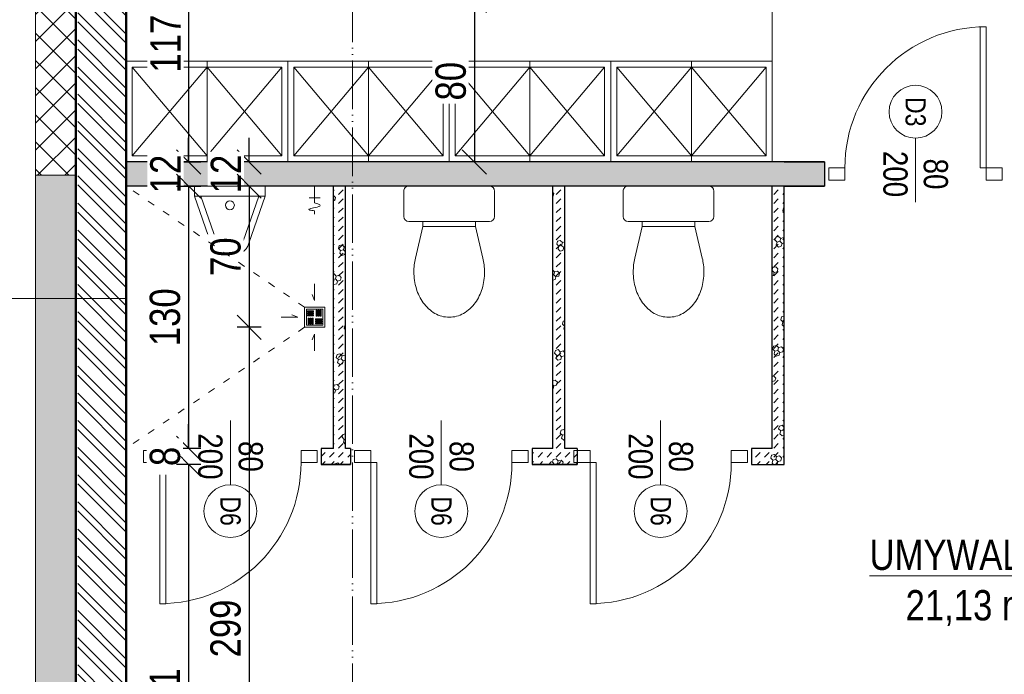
# Model space of a CAD drawing. Header units: millimetres. Extents: x 17147 to 52214, y -18116 to -4632.
# Tile 44 of 186: x 34295 to 34783, y -13412 to -13087. Entities that reach past the tile are written whole.
import ezdxf

# ---------------------------------------------------------------- set-up
doc = ezdxf.new("R2010")
doc.units = ezdxf.units.MM
doc.linetypes.add('ACAD_ISO03W100', pattern=[30, 12, -18])
doc.linetypes.add('ACAD_ISO05W100', pattern=[33, 24, -3, 0, -3, 0, -3])
doc.layers.get('Defpoints').update_dxf_attribs({"color": 6})
for name, color, linetype, lineweight in [('A-ARM', 225, 'Continuous', 0), ('A-DRZ', 154, 'Continuous', 0), ('A-kreskowanie', 253, 'Continuous', 0), ('A-opis', 130, 'Continuous', 9), ('A-wymiar', 177, 'Continuous', 0), ('A_opis_drzwi', 60, 'Continuous', 0), ('A_opis_warstw', 220, 'Continuous', 5), ('A_SCIANA_PROJ_KONSTRUKCJA', 3, 'Continuous', 50), ('A_SCINAN_PROJ_DZIALOWA', 5, 'Continuous', 30)]:
    doc.layers.add(name, color=color, linetype=linetype, lineweight=lineweight)
for name, color, linetype, lineweight, true_color in [('A-izolacja', 7, 'Continuous', 9, 0x4775ff), ('A-MEB', 7, 'Continuous', 0, 0x849491), ('A_CIENKA_WARSTWY', 7, 'Continuous', 15, 0x3a3a92)]:
    doc.layers.add(name, color=color, linetype=linetype, lineweight=lineweight, true_color=true_color)
doc.styles.add('wymiary', font='ARIALN.TTF')
doc.dimstyles.new('anka', dxfattribs={"dimtxt": 15, "dimasz": 12, "dimexe": 6, "dimexo": 0.0625, "dimgap": 4, "dimtad": 1, "dimdec": 0, "dimzin": 0, "dimdsep": 46, "dimtxsty": 'wymiary', "dimblk": 'OBLIQUE', "dimcen": 0.09, "dimclrt": 7, "dimadec": 0, "dimazin": 0, "dimtfac": 1, "dimtdec": 0, "dimtix": 1, "dimtofl": 0, "dimtmove": 0, "dimatfit": 3, "dimldrblk": 'OBLIQUE', "dimfxl": 6, "dimfxlon": 1, "dimtfill": 1, "dimtolj": 1, "dimtzin": 0, "dimarcsym": 0})
pattern_1 = [(15, (-1.139, -4.25), (3.882286, 14.4888864), [1.46647, -13.53353]), (15, (0.657, -2.453), (3.882286, 14.4888864), [1.46647, -13.53353]), (15, (-1.796, -1.796), (3.882286, 14.4888864), [1.46647, -13.53353]), (15, (0, 0), (3.882286, 14.4888864), [1.46647, -13.53353]), (15, (-2.453, 0.657), (3.882286, 14.4888864), [1.46647, -13.53353]), (75, (-2.833, -0.759), (-10.6066007, 10.6066014), [1.46647, -13.53353]), (75, (-2.176, -3.213), (-10.6066007, 10.6066014), [1.46647, -13.53353]), (75, (-0.38, -1.417), (-10.6066007, 10.6066014), [1.46647, -13.53353]), (75, (0.278, -3.87), (-10.6066007, 10.6066014), [1.46647, -13.53353]), (75, (2.074, -2.074), (-10.6066007, 10.6066014), [1.46647, -13.53353]), (315, (-2.176, -3.213), (14.4888866, 3.882285), [1.46647, -13.53353]), (315, (-2.833, -0.759), (14.4888866, 3.882285), [1.46647, -13.53353]), (315, (-0.38, -1.417), (14.4888866, 3.882285), [1.46647, -13.53353]), (315, (1.417, 0.38), (14.4888866, 3.882285), [1.46647, -13.53353]), (315, (-1.037, 1.037), (14.4888866, 3.882285), [1.46647, -13.53353]), (45, (0, 0), (4e-16, 4.49012806), [3.175, -3.175])]

# ---------------------------------------------------------------- blocks, each defined once
blk = doc.blocks.new('DYBY2002-B03x0505')
at = {"layer": 'A-ARM'}
for p, q in [((-16.71, 35.72), (-13.07, 19.98)), ((16.71, 35.72), (13.07, 19.98)), ((-13.07, 19.98), (-13.07, 17.5)), ((13.07, 19.98), (13.07, 17.5)), ((-22.5, 2.5), (-22.5, 15)), ((-20, 17.5), (20, 17.5)), ((22.5, 15), (22.5, 2.5)), ((20, 0), (-20, 0))]:
    blk.add_line(p, q, dxfattribs=at)
for points in [[(17.5, 42.5, 0.072039), (16.29, 50.85, 0.083339), (12.91, 57.78, 0.106661), (7.06, 63.1, 0.132138), (0, 65, 0.132138), (-7.06, 63.1, 0.106661), (-12.91, 57.78, 0.083339), (-16.29, 50.85, 0.072039), (-17.5, 42.5, 0.05824), (-16.71, 35.72, 0.083339)], [(16.71, 35.72, 0.05824), (17.5, 42.5, 0.072039)]]:
    blk.add_lwpolyline(points, format="xyb", dxfattribs=at)
blk.add_lwpolyline([(13.07, 19.98), (-13.07, 19.98)], dxfattribs=at)
for centre, start, end in [((-20, 15), 90, 180), ((20, 15), 0, 90), ((-20, 2.5), 180, 270), ((20, 2.5), 270, 0)]:
    blk.add_arc(centre, 2.5, start, end, dxfattribs=at)
blk = doc.blocks.new('DRZWI-RZ-41')
at = {"layer": 'A-DRZ'}
for points in [[(9, 43), (3, 43), (3, 35), (9, 35)], [(9, -43), (3, -43), (3, -35), (9, -35)]]:
    blk.add_lwpolyline(points, close=True, dxfattribs=at)
for points in [[(9, -35), (9, -32), (79, -32)], [(79, -35), (79, -32)]]:
    blk.add_lwpolyline(points, dxfattribs=at)
at = {"layer": 'A-DRZ', "extrusion": (0, 0, -1)}
blk.add_lwpolyline([(-9, -35), (-79, -35)], dxfattribs=at)
at = {"layer": 'A-DRZ', "color": 1, "extrusion": (0, 0, -1)}
blk.add_arc((-9, -35), 70, 90, 180, dxfattribs=at)
blk = doc.blocks.new('_OBLIQUE')
at = {"color": 0, "linetype": 'ByBlock'}
blk.add_line((-0.5, -0.5), (0.5, 0.5), dxfattribs=at)
blk = doc.blocks.new('*D246')
at = {"layer": 'A-wymiar', "color": 0, "lineweight": -2, "transparency": 16777216}
for p, q in [((34408.44, -13157.9), (34408.44, -13145.9)), ((34414.44, -13157.9), (34402.44, -13157.9)), ((34414.44, -13169.9), (34402.44, -13169.9)), ((34408.44, -13169.9), (34408.44, -13181.9))]:
    blk.add_line(p, q, dxfattribs=at)
at = {"layer": 'Defpoints', "color": 0, "transparency": 16777216}
for p in [(34921.04, -13157.9), (34408.44, -13169.9), (34426, -13169.9)]:
    blk.add_point(p, dxfattribs=at)
at = {"layer": 'A-wymiar', "color": 0, "lineweight": -2, "transparency": 16777216, "xscale": 12, "yscale": 12, "zscale": 12}
for p, rotation in [((34408.44, -13157.9), 270), ((34408.44, -13169.9), 90)]:
    blk.add_blockref('_OBLIQUE', p, dxfattribs=dict(at, rotation=rotation))
at = {"layer": 'A-wymiar', "color": 7, "lineweight": 9, "transparency": 16777216, "insert": (34396.91, -13163.9), "char_height": 15, "attachment_point": 5, "rotation": 90, "style": 'wymiary', "bg_fill": 3, "box_fill_scale": 1.1, "bg_fill_color": 256, "bg_fill_true_color": 13158600, "bg_fill_transparency": 0}
blk.add_mtext('\\A1;12', dxfattribs=at)
blk = doc.blocks.new('*D113')
at = {"layer": 'A-wymiar', "color": 0, "lineweight": -2, "transparency": 16777216}
for p, q in [((34414.44, -13169.9), (34402.44, -13169.9)), ((34408.44, -13169.9), (34408.44, -13239.9)), ((34414.44, -13239.9), (34402.44, -13239.9))]:
    blk.add_line(p, q, dxfattribs=at)
at = {"layer": 'Defpoints', "color": 0, "transparency": 16777216}
for p in [(34426, -13169.9), (34408.44, -13239.9), (34426, -13239.9)]:
    blk.add_point(p, dxfattribs=at)
at = {"layer": 'A-wymiar', "color": 0, "lineweight": -2, "transparency": 16777216, "xscale": 12, "yscale": 12, "zscale": 12}
for p, rotation in [((34408.44, -13169.9), 90), ((34408.44, -13239.9), 270)]:
    blk.add_blockref('_OBLIQUE', p, dxfattribs=dict(at, rotation=rotation))
at = {"layer": 'A-wymiar', "color": 7, "lineweight": 9, "transparency": 16777216, "insert": (34396.78, -13204.9), "char_height": 15, "attachment_point": 5, "rotation": 90, "style": 'wymiary', "bg_fill": 3, "box_fill_scale": 1.1, "bg_fill_color": 256, "bg_fill_true_color": 13158600, "bg_fill_transparency": 0}
blk.add_mtext('\\A1;70', dxfattribs=at)
blk = doc.blocks.new('*D247')
at = {"layer": 'A-wymiar', "color": 0, "lineweight": -2, "transparency": 16777216}
for p, q in [((34414.44, -13239.9), (34402.44, -13239.9)), ((34408.44, -13239.9), (34408.44, -13538.48)), ((34414.44, -13538.48), (34402.44, -13538.48))]:
    blk.add_line(p, q, dxfattribs=at)
at = {"layer": 'Defpoints', "color": 0, "transparency": 16777216}
for p in [(34426, -13239.9), (34408.44, -13538.48), (34921.04, -13538.48)]:
    blk.add_point(p, dxfattribs=at)
at = {"layer": 'A-wymiar', "color": 0, "lineweight": -2, "transparency": 16777216, "xscale": 12, "yscale": 12, "zscale": 12}
for p, rotation in [((34408.44, -13239.9), 90), ((34408.44, -13538.48), 270)]:
    blk.add_blockref('_OBLIQUE', p, dxfattribs=dict(at, rotation=rotation))
at = {"layer": 'A-wymiar', "color": 7, "lineweight": 9, "transparency": 16777216, "insert": (34396.78, -13389.19), "char_height": 15, "attachment_point": 5, "rotation": 90, "style": 'wymiary', "bg_fill": 3, "box_fill_scale": 1.1, "bg_fill_color": 256, "bg_fill_true_color": 13158600, "bg_fill_transparency": 0}
blk.add_mtext('\\A1;299', dxfattribs=at)
blk = doc.blocks.new('*D257')
at = {"layer": 'A-wymiar', "color": 0, "lineweight": -2, "transparency": 16777216}
for p, q in [((34372.44, -13040.69), (34384.44, -13040.69)), ((34378.44, -13040.69), (34378.44, -13157.9)), ((34372.44, -13157.9), (34384.44, -13157.9))]:
    blk.add_line(p, q, dxfattribs=at)
at = {"layer": 'Defpoints', "color": 0, "transparency": 16777216}
for p in [(34347.54, -13040.69), (34347.54, -13157.9), (34378.44, -13157.9)]:
    blk.add_point(p, dxfattribs=at)
at = {"layer": 'A-wymiar', "color": 0, "lineweight": -2, "transparency": 16777216, "xscale": 12, "yscale": 12, "zscale": 12}
for p, rotation in [((34378.44, -13040.69), 90), ((34378.44, -13157.9), 270)]:
    blk.add_blockref('_OBLIQUE', p, dxfattribs=dict(at, rotation=rotation))
at = {"layer": 'A-wymiar', "color": 7, "lineweight": 9, "transparency": 16777216, "insert": (34366.91, -13099.29), "char_height": 15, "attachment_point": 5, "rotation": 90, "style": 'wymiary', "bg_fill": 3, "box_fill_scale": 1.1, "bg_fill_color": 256, "bg_fill_true_color": 13158600, "bg_fill_transparency": 0}
blk.add_mtext('\\A1;117', dxfattribs=at)
blk = doc.blocks.new('*D258')
at = {"layer": 'A-wymiar', "color": 0, "lineweight": -2, "transparency": 16777216}
for p, q in [((34378.44, -13157.9), (34378.44, -13145.9)), ((34372.44, -13157.9), (34384.44, -13157.9)), ((34372.44, -13169.9), (34384.44, -13169.9)), ((34378.44, -13169.9), (34378.44, -13181.9))]:
    blk.add_line(p, q, dxfattribs=at)
at = {"layer": 'Defpoints', "color": 0, "transparency": 16777216}
for p in [(34347.54, -13157.9), (34347.54, -13169.9), (34378.44, -13169.9)]:
    blk.add_point(p, dxfattribs=at)
at = {"layer": 'A-wymiar', "color": 0, "lineweight": -2, "transparency": 16777216, "xscale": 12, "yscale": 12, "zscale": 12}
for p, rotation in [((34378.44, -13157.9), 270), ((34378.44, -13169.9), 90)]:
    blk.add_blockref('_OBLIQUE', p, dxfattribs=dict(at, rotation=rotation))
at = {"layer": 'A-wymiar', "color": 7, "lineweight": 9, "transparency": 16777216, "insert": (34366.91, -13163.9), "char_height": 15, "attachment_point": 5, "rotation": 90, "style": 'wymiary', "bg_fill": 3, "box_fill_scale": 1.1, "bg_fill_color": 256, "bg_fill_true_color": 13158600, "bg_fill_transparency": 0}
blk.add_mtext('\\A1;12', dxfattribs=at)
blk = doc.blocks.new('*D259')
at = {"layer": 'A-wymiar', "color": 0, "lineweight": -2, "transparency": 16777216}
for p, q in [((34372.44, -13169.9), (34384.44, -13169.9)), ((34378.44, -13169.9), (34378.44, -13299.9)), ((34384.44, -13299.9), (34372.44, -13299.9))]:
    blk.add_line(p, q, dxfattribs=at)
at = {"layer": 'Defpoints', "color": 0, "transparency": 16777216}
for p in [(34347.54, -13169.9), (34378.44, -13299.9), (34444.13, -13299.9)]:
    blk.add_point(p, dxfattribs=at)
at = {"layer": 'A-wymiar', "color": 0, "lineweight": -2, "transparency": 16777216, "xscale": 12, "yscale": 12, "zscale": 12}
for p, rotation in [((34378.44, -13169.9), 90), ((34378.44, -13299.9), 270)]:
    blk.add_blockref('_OBLIQUE', p, dxfattribs=dict(at, rotation=rotation))
at = {"layer": 'A-wymiar', "color": 7, "lineweight": 9, "transparency": 16777216, "insert": (34366.78, -13234.9), "char_height": 15, "attachment_point": 5, "rotation": 90, "style": 'wymiary', "bg_fill": 3, "box_fill_scale": 1.1, "bg_fill_color": 256, "bg_fill_true_color": 13158600, "bg_fill_transparency": 0}
blk.add_mtext('\\A1;130', dxfattribs=at)
blk = doc.blocks.new('*D260')
at = {"layer": 'A-wymiar', "color": 0, "lineweight": -2, "transparency": 16777216}
for p, q in [((34378.44, -13299.9), (34378.44, -13287.9)), ((34384.44, -13299.9), (34372.44, -13299.9)), ((34384.44, -13307.9), (34372.44, -13307.9)), ((34378.44, -13307.9), (34378.44, -13319.9))]:
    blk.add_line(p, q, dxfattribs=at)
at = {"layer": 'Defpoints', "color": 0, "transparency": 16777216}
for p in [(34444.13, -13299.9), (34378.44, -13307.9), (34444.13, -13307.9)]:
    blk.add_point(p, dxfattribs=at)
at = {"layer": 'A-wymiar', "color": 0, "lineweight": -2, "transparency": 16777216, "xscale": 12, "yscale": 12, "zscale": 12}
for p, rotation in [((34378.44, -13299.9), 270), ((34378.44, -13307.9), 90)]:
    blk.add_blockref('_OBLIQUE', p, dxfattribs=dict(at, rotation=rotation))
at = {"layer": 'A-wymiar', "color": 7, "lineweight": 9, "transparency": 16777216, "insert": (34366.78, -13303.9), "char_height": 15, "attachment_point": 5, "rotation": 90, "style": 'wymiary', "bg_fill": 3, "box_fill_scale": 1.1, "bg_fill_color": 256, "bg_fill_true_color": 13158600, "bg_fill_transparency": 0}
blk.add_mtext('\\A1;8', dxfattribs=at)
blk = doc.blocks.new('*D261')
at = {"layer": 'A-wymiar', "color": 0, "lineweight": -2, "transparency": 16777216}
for p, q in [((34384.44, -13307.9), (34372.44, -13307.9)), ((34378.44, -13307.9), (34378.44, -13538.48)), ((34372.44, -13538.48), (34384.44, -13538.48))]:
    blk.add_line(p, q, dxfattribs=at)
at = {"layer": 'Defpoints', "color": 0, "transparency": 16777216}
for p in [(34444.13, -13307.9), (34347.54, -13538.48), (34378.44, -13538.48)]:
    blk.add_point(p, dxfattribs=at)
at = {"layer": 'A-wymiar', "color": 0, "lineweight": -2, "transparency": 16777216, "xscale": 12, "yscale": 12, "zscale": 12}
for p, rotation in [((34378.44, -13307.9), 90), ((34378.44, -13538.48), 270)]:
    blk.add_blockref('_OBLIQUE', p, dxfattribs=dict(at, rotation=rotation))
at = {"layer": 'A-wymiar', "color": 7, "lineweight": 9, "transparency": 16777216, "insert": (34366.78, -13423.19), "char_height": 15, "attachment_point": 5, "rotation": 90, "style": 'wymiary', "bg_fill": 3, "box_fill_scale": 1.1, "bg_fill_color": 256, "bg_fill_true_color": 13158600, "bg_fill_transparency": 0}
blk.add_mtext('\\A1;231', dxfattribs=at)
blk = doc.blocks.new('*D114')
at = {"layer": 'A-wymiar', "color": 0, "lineweight": -2, "transparency": 16777216}
for p, q in [((34347.54, -13473.95), (34347.54, -13461.95)), ((34673.54, -13461.95), (34673.54, -13473.95)), ((34347.54, -13467.95), (34673.54, -13467.95))]:
    blk.add_line(p, q, dxfattribs=at)
at = {"layer": 'Defpoints', "color": 0, "transparency": 16777216}
for p in [(34673.54, -13307.9), (34673.54, -13467.95), (34347.54, -13538.48)]:
    blk.add_point(p, dxfattribs=at)
at = {"layer": 'A-wymiar', "color": 0, "lineweight": -2, "transparency": 16777216, "xscale": 12, "yscale": 12, "zscale": 12, "rotation": 180}
blk.add_blockref('_OBLIQUE', (34347.54, -13467.95), dxfattribs=at)
at = {"layer": 'A-wymiar', "color": 0, "lineweight": -2, "transparency": 16777216, "xscale": 12, "yscale": 12, "zscale": 12}
blk.add_blockref('_OBLIQUE', (34673.54, -13467.95), dxfattribs=at)
at = {"layer": 'A-wymiar', "color": 7, "lineweight": 9, "transparency": 16777216, "insert": (34510.54, -13456.29), "char_height": 15, "attachment_point": 5, "style": 'wymiary', "bg_fill": 3, "box_fill_scale": 1.1, "bg_fill_color": 256, "bg_fill_true_color": 13158600, "bg_fill_transparency": 0}
blk.add_mtext('\\A1;326', dxfattribs=at)
blk = doc.blocks.new('*D115')
at = {"layer": 'A-wymiar', "color": 0, "lineweight": -2, "transparency": 16777216}
for p, q in [((34673.54, -13461.95), (34673.54, -13473.95)), ((34789.54, -13461.95), (34789.54, -13473.95)), ((34673.54, -13467.95), (34789.54, -13467.95))]:
    blk.add_line(p, q, dxfattribs=at)
at = {"layer": 'Defpoints', "color": 0, "transparency": 16777216}
for p in [(34789.54, -13239.9), (34673.54, -13307.9), (34789.54, -13467.95)]:
    blk.add_point(p, dxfattribs=at)
at = {"layer": 'A-wymiar', "color": 0, "lineweight": -2, "transparency": 16777216, "xscale": 12, "yscale": 12, "zscale": 12, "rotation": 180}
blk.add_blockref('_OBLIQUE', (34673.54, -13467.95), dxfattribs=at)
at = {"layer": 'A-wymiar', "color": 0, "lineweight": -2, "transparency": 16777216, "xscale": 12, "yscale": 12, "zscale": 12}
blk.add_blockref('_OBLIQUE', (34789.54, -13467.95), dxfattribs=at)
at = {"layer": 'A-wymiar', "color": 7, "lineweight": 9, "transparency": 16777216, "insert": (34731.54, -13456.29), "char_height": 15, "attachment_point": 5, "style": 'wymiary', "bg_fill": 3, "box_fill_scale": 1.1, "bg_fill_color": 256, "bg_fill_true_color": 13158600, "bg_fill_transparency": 0}
blk.add_mtext('\\A1;116', dxfattribs=at)
blk = doc.blocks.new('*D280')
at = {"layer": 'A-wymiar', "color": 0, "lineweight": -2, "transparency": 16777216}
for p, q in [((34526, -13077.9), (34514, -13077.9)), ((34520, -13077.9), (34520, -13157.9)), ((34526, -13157.9), (34514, -13157.9))]:
    blk.add_line(p, q, dxfattribs=at)
at = {"layer": 'Defpoints', "color": 0, "transparency": 16777216}
for p in [(34575.02, -13077.9), (34520, -13157.9), (34575.02, -13157.9)]:
    blk.add_point(p, dxfattribs=at)
at = {"layer": 'A-wymiar', "color": 0, "lineweight": -2, "transparency": 16777216, "xscale": 12, "yscale": 12, "zscale": 12}
for p, rotation in [((34520, -13077.9), 90), ((34520, -13157.9), 270)]:
    blk.add_blockref('_OBLIQUE', p, dxfattribs=dict(at, rotation=rotation))
at = {"layer": 'A-wymiar', "color": 7, "lineweight": 9, "transparency": 16777216, "insert": (34508.34, -13117.9), "char_height": 15, "attachment_point": 5, "rotation": 90, "style": 'wymiary', "bg_fill": 3, "box_fill_scale": 1.1, "bg_fill_color": 256, "bg_fill_true_color": 13158600, "bg_fill_transparency": 0}
blk.add_mtext('\\A1;80', dxfattribs=at)
blk = doc.blocks.new('*D430')
at = {"layer": 'A-wymiar', "color": 0, "lineweight": -2, "transparency": 16777216}
for p, q in [((34092.3, -13035.69), (34080.3, -13035.69)), ((34086.3, -13035.69), (34086.3, -13562.48)), ((34092.3, -13562.48), (34080.3, -13562.48))]:
    blk.add_line(p, q, dxfattribs=at)
at = {"layer": 'Defpoints', "color": 0, "transparency": 16777216}
for p in [(34303.54, -13035.69), (34086.3, -13562.48), (34322.54, -13562.48)]:
    blk.add_point(p, dxfattribs=at)
at = {"layer": 'A-wymiar', "color": 0, "lineweight": -2, "transparency": 16777216, "xscale": 12, "yscale": 12, "zscale": 12}
for p, rotation in [((34086.3, -13035.69), 90), ((34086.3, -13562.48), 270)]:
    blk.add_blockref('_OBLIQUE', p, dxfattribs=dict(at, rotation=rotation))
at = {"layer": 'A-wymiar', "color": 7, "transparency": 16777216, "insert": (34074.64, -13299.09), "char_height": 15, "attachment_point": 5, "rotation": 90, "style": 'wymiary', "bg_fill": 3, "box_fill_scale": 1.1, "bg_fill_color": 256, "bg_fill_true_color": 13158600, "bg_fill_transparency": 0}
blk.add_mtext('\\A1;527', dxfattribs=at)
blk = doc.blocks.new('*D165')
at = {"layer": 'A-wymiar', "color": 0, "lineweight": -2, "transparency": 16777216}
for p, q in [((34062.3, -11841.92), (34050.3, -11841.92)), ((34056.3, -13562.48), (34056.3, -11841.92)), ((34062.3, -13562.48), (34050.3, -13562.48))]:
    blk.add_line(p, q, dxfattribs=at)
at = {"layer": 'Defpoints', "color": 0, "transparency": 16777216}
for p in [(34056.3, -11841.92), (34302.54, -11841.92), (34322.54, -13562.48)]:
    blk.add_point(p, dxfattribs=at)
at = {"layer": 'A-wymiar', "color": 0, "lineweight": -2, "transparency": 16777216, "xscale": 12, "yscale": 12, "zscale": 12}
for p, rotation in [((34056.3, -11841.92), 90), ((34056.3, -13562.48), 270)]:
    blk.add_blockref('_OBLIQUE', p, dxfattribs=dict(at, rotation=rotation))
at = {"layer": 'A-wymiar', "color": 7, "transparency": 16777216, "insert": (34044.77, -12702.2), "char_height": 15, "attachment_point": 5, "rotation": 90, "style": 'wymiary', "bg_fill": 3, "box_fill_scale": 1.1, "bg_fill_color": 256, "bg_fill_true_color": 13158600, "bg_fill_transparency": 0}
blk.add_mtext('\\A1;1721', dxfattribs=at)
blk = doc.blocks.new('*D473')
at = {"layer": 'A-wymiar', "color": 0, "lineweight": -2, "transparency": 16777216}
for p, q in [((34212.77, -13162.48), (34200.77, -13162.48)), ((34206.77, -13162.48), (34206.77, -13562.48)), ((34212.77, -13562.48), (34200.77, -13562.48))]:
    blk.add_line(p, q, dxfattribs=at)
at = {"layer": 'Defpoints', "color": 0, "transparency": 16777216}
for p in [(34309.54, -13162.48), (34206.77, -13562.48), (34309.54, -13562.48)]:
    blk.add_point(p, dxfattribs=at)
at = {"layer": 'A-wymiar', "color": 0, "lineweight": -2, "transparency": 16777216, "xscale": 12, "yscale": 12, "zscale": 12}
for p, rotation in [((34206.77, -13162.48), 90), ((34206.77, -13562.48), 270)]:
    blk.add_blockref('_OBLIQUE', p, dxfattribs=dict(at, rotation=rotation))
at = {"layer": 'A-wymiar', "color": 7, "transparency": 16777216, "insert": (34180.41, -13362.48), "char_height": 15, "attachment_point": 5, "rotation": 90, "style": 'wymiary', "bg_fill": 3, "box_fill_scale": 1.1, "bg_fill_color": 256, "bg_fill_true_color": 13158600, "bg_fill_transparency": 0}
blk.add_mtext('\\A1;wełna mineralna na dł. min 400cm\\P (pas przeciwpożarowy)', dxfattribs=at)

msp = doc.modelspace()

# ---------------------------------------------------------------- hatches: boundary and pattern name
at = {"layer": 'A-izolacja'}
h = msp.add_hatch(dxfattribs=at)
h.set_pattern_fill('ANSI37', color=256, scale=3, angle=-90)
h.set_pattern_definition([(315, (5882.074, 4159.378), (6.735192, 6.735192), []), (45, (5882.074, 4159.378), (-6.735192, 6.735192), [])])
h.paths.add_polyline_path([(34322.54, -13030.69), (34322.54, -13035.69), (34302.54, -13035.69), (34302.54, -13164.48), (34322.54, -13164.48)])
at = {"layer": 'A-kreskowanie', "true_color": 0xe06f1f}
h = msp.add_hatch(dxfattribs=at)
h.set_pattern_fill('HONEY', color=32, angle=-90)
h.set_pattern_definition([(270, (28594.7187, 24302.287), (2.74963064, -4.7625), [3.175, -6.35]), (30, (28594.7187, 24302.287), (2.74963066, 4.76249999), [3.175, -6.35]), (330, (28594.7187, 24302.287), (5.4992613, -1e-08), [-6.35, 3.175])])
h.paths.add_polyline_path([(34322.54, -13564.48), (34322.54, -13164.48), (34302.54, -13164.48), (34302.54, -13564.48)])
at = {"layer": 'A_SCINAN_PROJ_DZIALOWA', "lineweight": 9, "true_color": 0x27773c, "transparency": 33554610}
h = msp.add_hatch(dxfattribs=at)
h.set_pattern_fill('GAZOBETON S100 ISO 1J', color=97, pattern_type=2)
h.set_pattern_definition(pattern_1)
h.paths.add_polyline_path([(34693.54, -13169.9), (34693.54, -13157.9), (34347.54, -13157.9), (34347.54, -13169.9)])
h = msp.add_hatch(dxfattribs=at)
h.set_pattern_fill('GAZOBETON S100 ISO 1J', color=97, pattern_type=2)
h.set_pattern_definition(pattern_1)
h.paths.add_polyline_path([(34456.21, -13169.9), (34450.21, -13169.9), (34450.21, -13299.9), (34444.13, -13299.9), (34444.13, -13307.9), (34458.63, -13307.9), (34458.63, -13299.9), (34456.21, -13299.9)])
h = msp.add_hatch(dxfattribs=at)
h.set_pattern_fill('GAZOBETON S100 ISO 1J', color=97, pattern_type=2)
h.set_pattern_definition(pattern_1)
h.paths.add_polyline_path([(34564.88, -13169.9), (34558.88, -13169.9), (34558.88, -13299.9), (34548.63, -13299.9), (34548.63, -13307.9), (34570.96, -13307.9), (34570.96, -13299.9), (34564.88, -13299.9)])
h = msp.add_hatch(dxfattribs=at)
h.set_pattern_fill('GAZOBETON S100 ISO 1J', color=97, pattern_type=2)
h.set_pattern_definition(pattern_1)
h.paths.add_polyline_path([(34673.54, -13169.9), (34667.54, -13169.9), (34667.54, -13299.9), (34657.29, -13299.9), (34657.29, -13307.9), (34673.54, -13307.9)])

# ---------------------------------------------------------------- linework, layer by layer
at = {"layer": 'A-ARM'}
for p, q in [((34416.38, -13174.9), (34381.38, -13174.9)), ((34381.38, -13174.9), (34389.42, -13198.2)), ((34384.55, -13174.9), (34392.26, -13197.22)), ((34413.2, -13174.9), (34405.49, -13197.22)), ((34416.38, -13174.9), (34408.33, -13198.2))]:
    msp.add_line(p, q, dxfattribs=at)
msp.add_lwpolyline([(34381.38, -13174.9), (34381.38, -13169.9)], dxfattribs=at)
msp.add_circle((34398.88, -13179.39), 2.2, dxfattribs=at)
for radius in [10, 7]:
    msp.add_arc((34398.88, -13194.93), radius, 199.0562, 340.9438, dxfattribs=at)
at = {"layer": 'A-izolacja'}
msp.add_lwpolyline([(35447.54, -13373.48), (35447.54, -13564.48), (34302.54, -13564.48), (34302.54, -13035.69)], dxfattribs=at)
at = {"layer": 'A-MEB'}
for points in [[(34667.54, -13107.9), (34667.54, -13077.9), (34347.54, -13077.9)], [(34387.54, -13154.9), (34350.54, -13110.9)], [(34387.54, -13110.9), (34350.54, -13154.9)], [(34427.54, -13107.9), (34387.54, -13107.9), (34387.54, -13157.9), (34427.54, -13157.9), (34427.54, -13107.9)], [(34424.54, -13154.9), (34387.54, -13110.9)], [(34424.54, -13110.9), (34387.54, -13154.9)], [(34427.54, -13107.9), (34467.54, -13107.9), (34467.54, -13157.9), (34427.54, -13157.9), (34427.54, -13107.9)], [(34430.54, -13154.9), (34467.54, -13110.9)], [(34430.54, -13110.9), (34467.54, -13154.9)], [(34507.54, -13107.9), (34467.54, -13107.9), (34467.54, -13157.9), (34507.54, -13157.9), (34507.54, -13107.9)], [(34504.54, -13154.9), (34467.54, -13110.9)], [(34504.54, -13110.9), (34467.54, -13154.9)], [(34507.54, -13107.9), (34547.54, -13107.9), (34547.54, -13157.9), (34507.54, -13157.9), (34507.54, -13107.9)], [(34510.54, -13154.9), (34547.54, -13110.9)], [(34510.54, -13110.9), (34547.54, -13154.9)], [(34587.54, -13107.9), (34547.54, -13107.9), (34547.54, -13157.9), (34587.54, -13157.9), (34587.54, -13107.9)], [(34584.54, -13154.9), (34547.54, -13110.9)], [(34584.54, -13110.9), (34547.54, -13154.9)], [(34587.54, -13107.9), (34627.54, -13107.9), (34627.54, -13157.9), (34587.54, -13157.9), (34587.54, -13107.9)], [(34590.54, -13154.9), (34627.54, -13110.9)], [(34590.54, -13110.9), (34627.54, -13154.9)], [(34667.54, -13107.9), (34627.54, -13107.9), (34627.54, -13157.9), (34667.54, -13157.9), (34667.54, -13107.9)], [(34664.54, -13154.9), (34627.54, -13110.9)], [(34664.54, -13110.9), (34627.54, -13154.9)]]:
    msp.add_lwpolyline(points, dxfattribs=at)
at = {"layer": 'A-MEB', "color": 4}
for points in [[(34427.54, -13107.9), (34427.54, -13157.9), (34347.54, -13157.9), (34347.54, -13107.9)], [(34507.54, -13107.9), (34507.54, -13157.9), (34427.54, -13157.9), (34427.54, -13107.9)], [(34587.54, -13107.9), (34587.54, -13157.9), (34507.54, -13157.9), (34507.54, -13107.9)], [(34667.54, -13107.9), (34667.54, -13157.9), (34587.54, -13157.9), (34587.54, -13107.9)]]:
    msp.add_lwpolyline(points, close=True, dxfattribs=at)
at = {"layer": 'A-MEB'}
for points in [[(34424.54, -13110.9), (34424.54, -13154.9), (34350.54, -13154.9), (34350.54, -13110.9)], [(34504.54, -13110.9), (34504.54, -13154.9), (34430.54, -13154.9), (34430.54, -13110.9)], [(34584.54, -13110.9), (34584.54, -13154.9), (34510.54, -13154.9), (34510.54, -13110.9)], [(34664.54, -13110.9), (34664.54, -13154.9), (34590.54, -13154.9), (34590.54, -13110.9)]]:
    msp.add_lwpolyline(points, close=True, dxfattribs=at)
at = {"layer": 'A_CIENKA_WARSTWY'}
msp.add_lwpolyline([(34302.54, -13164.48), (34322.54, -13164.48)], dxfattribs=at)
at = {"layer": 'A_opis_drzwi'}
for p, q in [((34738.54, -13146.11), (34738.54, -13177.9)), ((34399.13, -13286.11), (34399.13, -13317.9)), ((34503.63, -13286.11), (34503.63, -13317.9)), ((34612.29, -13286.11), (34612.29, -13317.9))]:
    msp.add_line(p, q, dxfattribs=at)
for centre in [(34738.54, -13133.02), (34399.13, -13330.99), (34503.63, -13330.99), (34612.29, -13330.99)]:
    msp.add_circle(centre, 13.09, dxfattribs=at)
at = {"layer": 'A_SCIANA_PROJ_KONSTRUKCJA'}
for points in [[(35427.54, -13378.48), (35427.54, -13562.48), (34322.54, -13562.48), (34322.54, -13040.69)], [(34921.04, -13538.48), (34347.54, -13538.48), (34347.54, -13040.69)]]:
    msp.add_lwpolyline(points, dxfattribs=at)
at = {"layer": 'A_SCINAN_PROJ_DZIALOWA'}
for points in [[(34693.54, -13157.9), (34347.54, -13157.9)], [(34673.54, -13157.9), (34693.54, -13157.9)], [(34693.54, -13157.9), (34693.54, -13169.9)], [(34693.54, -13169.9), (34347.54, -13169.9)], [(34450.21, -13299.9), (34450.21, -13169.9)], [(34456.21, -13299.9), (34456.21, -13169.9)], [(34558.88, -13299.9), (34558.88, -13169.9)], [(34564.88, -13299.9), (34564.88, -13169.9)], [(34657.29, -13307.9), (34673.54, -13307.9), (34673.54, -13169.9)], [(34667.54, -13299.9), (34667.54, -13169.9)], [(34673.54, -13169.9), (34693.54, -13169.9)], [(34450.21, -13299.9), (34444.13, -13299.9)], [(34444.13, -13299.9), (34444.13, -13307.9)], [(34458.63, -13299.9), (34456.21, -13299.9)], [(34458.63, -13299.9), (34458.63, -13307.9)], [(34558.88, -13299.9), (34548.63, -13299.9)], [(34548.63, -13299.9), (34548.63, -13307.9)], [(34570.96, -13299.9), (34564.88, -13299.9)], [(34570.96, -13299.9), (34570.96, -13307.9)], [(34667.54, -13299.9), (34657.29, -13299.9)], [(34657.29, -13299.9), (34657.29, -13307.9)], [(34444.13, -13307.9), (34458.63, -13307.9)], [(34458.63, -13307.9), (34444.13, -13307.9)], [(34548.63, -13307.9), (34570.96, -13307.9)], [(34570.96, -13307.9), (34548.63, -13307.9)], [(34657.29, -13307.9), (34673.54, -13307.9)]]:
    msp.add_lwpolyline(points, dxfattribs=at)

# ---------------------------------------------------------------- block references
at = {"layer": 'A-ARM', "rotation": 179.9990010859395}
for p in [(34507.54, -13169.9), (34616.21, -13169.9)]:
    msp.add_blockref('DYBY2002-B03x0505', p, dxfattribs=at)
at = {"layer": 'A-DRZ'}
for p, rotation in [((34738.54, -13169.9), 90.00000000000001), ((34738.54, -13169.9), 90.00000000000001), ((34399.13, -13297.9), 270), ((34399.13, -13297.9), 270), ((34503.63, -13297.9), 270), ((34503.63, -13297.9), 270), ((34612.29, -13297.9), 270), ((34612.29, -13297.9), 270)]:
    msp.add_blockref('DRZWI-RZ-41', p, dxfattribs=dict(at, rotation=rotation))

# ---------------------------------------------------------------- texts
at = {"layer": 'A_opis_drzwi', "width": 42.7859, "attachment_point": 5, "rotation": 270, "style": 'wymiary'}
for s, insert, char_height in [('D3', (34738.54, -13133.02), 10), ('80\\P200', (34738.54, -13163.9), 12), ('80\\P200', (34399.13, -13303.9), 12), ('80\\P200', (34503.63, -13303.9), 12), ('80\\P200', (34612.29, -13303.9), 12), ('D6', (34399.13, -13330.99), 10), ('D6', (34503.63, -13330.99), 10), ('D6', (34612.29, -13330.99), 10)]:
    msp.add_mtext(s, dxfattribs=dict(at, insert=insert, char_height=char_height))

# ---------------------------------------------------------------- next in the draw order: dimensions: what is measured, and where the dimension line sits
at = {"layer": 'A-wymiar', "lineweight": 9}
for base, p1, p2, picture, middle in [((34378.44, -13157.9), (34347.54, -13040.69), (34347.54, -13157.9), '*D257', (34366.91, -13099.29)), ((34408.44, -13169.9), (34921.04, -13157.9), (34426, -13169.9), '*D246', (34396.91, -13163.9))]:
    dim = msp.add_linear_dim(base=base, p1=p1, p2=p2, angle=90, dimstyle='anka', override={"dimtmove": 1}, dxfattribs=at)
    dim.commit()
    dim.dimension.update_dxf_attribs({"geometry": picture, "text_midpoint": middle})

# ---------------------------------------------------------------- next in the draw order: dimensions: what is measured, and where the dimension line sits
for base, p1, p2, picture, middle in [((34520, -13157.9), (34575.02, -13077.9), (34575.02, -13157.9), '*D280', (34508.34, -13117.9)), ((34378.44, -13169.9), (34347.54, -13157.9), (34347.54, -13169.9), '*D258', (34366.91, -13163.9)), ((34408.44, -13239.9), (34426, -13169.9), (34426, -13239.9), '*D113', (34396.78, -13204.9))]:
    dim = msp.add_linear_dim(base=base, p1=p1, p2=p2, angle=90, dimstyle='anka', override={"dimtmove": 1}, dxfattribs=at)
    dim.commit()
    dim.dimension.update_dxf_attribs({"geometry": picture, "text_midpoint": middle})

# ---------------------------------------------------------------- next in the draw order: dimensions: what is measured, and where the dimension line sits
dim = msp.add_linear_dim(base=(34408.44, -13538.48), p1=(34426, -13239.9), p2=(34921.04, -13538.48), angle=90, dimstyle='anka', override={"dimtmove": 1}, dxfattribs=at)
dim.commit()
dim.dimension.update_dxf_attribs({"geometry": '*D247', "text_midpoint": (34396.78, -13389.19)})

# ---------------------------------------------------------------- next in the draw order: dimensions: what is measured, and where the dimension line sits
dim = msp.add_linear_dim(base=(34378.44, -13299.9), p1=(34347.54, -13169.9), p2=(34444.13, -13299.9), angle=90, dimstyle='anka', override={"dimtmove": 1}, dxfattribs=at)
dim.commit()
dim.dimension.update_dxf_attribs({"geometry": '*D259', "text_midpoint": (34366.78, -13234.9)})

# ---------------------------------------------------------------- next in the draw order: linework, layer by layer
at = {"layer": 'A-ARM', "linetype": 'ACAD_ISO03W100', "ltscale": 0.3}
msp.add_lwpolyline([(34435.86, -13229.9), (34347.54, -13169.9)], dxfattribs=at)
at = {"layer": 'A-ARM'}
for points in [[(34381.38, -13174.9), (34416.38, -13174.9), (34416.38, -13169.9), (34381.38, -13169.9)], [(34436.86, -13230.9), (34436.86, -13238.9), (34444.86, -13238.9), (34444.86, -13230.9)], [(34437.36, -13232.15), (34437.36, -13232.15), (34437.36, -13231.65), (34437.36, -13231.65)], [(34437.36, -13231.65), (34440.36, -13231.65), (34440.36, -13232.15), (34437.36, -13232.15)], [(34437.36, -13232.65), (34440.36, -13232.65), (34440.36, -13233.15), (34437.36, -13233.15)], [(34437.36, -13233.65), (34440.36, -13233.65), (34440.36, -13234.15), (34437.36, -13234.15)], [(34442.11, -13231.4), (34442.11, -13234.4), (34441.61, -13234.4), (34441.61, -13231.4)], [(34443.11, -13231.4), (34443.11, -13234.4), (34442.61, -13234.4), (34442.61, -13231.4)], [(34443.61, -13231.4), (34443.61, -13231.4), (34444.11, -13231.4), (34444.11, -13231.4)], [(34444.11, -13231.4), (34444.11, -13234.4), (34443.61, -13234.4), (34443.61, -13231.4)], [(34438.11, -13235.4), (34438.11, -13238.4), (34437.61, -13238.4), (34437.61, -13235.4)], [(34439.11, -13235.4), (34439.11, -13238.4), (34438.61, -13238.4), (34438.61, -13235.4)], [(34439.61, -13235.4), (34439.61, -13235.4), (34440.11, -13235.4), (34440.11, -13235.4)], [(34440.11, -13235.4), (34440.11, -13238.4), (34439.61, -13238.4), (34439.61, -13235.4)], [(34444.36, -13236.15), (34441.36, -13236.15), (34441.36, -13235.65), (34444.36, -13235.65)], [(34444.36, -13237.15), (34441.36, -13237.15), (34441.36, -13236.65), (34444.36, -13236.65)], [(34444.36, -13238.15), (34441.36, -13238.15), (34441.36, -13237.65), (34444.36, -13237.65)], [(34444.36, -13237.65), (34444.36, -13237.65), (34444.36, -13238.15), (34444.36, -13238.15)]]:
    msp.add_lwpolyline(points, close=True, dxfattribs=at)
for points in [[(34440.86, -13169.9), (34440.86, -13178.27)], [(34438.19, -13175.75), (34443.52, -13175.75)], [(34440.83, -13182.18), (34440.83, -13183.79)], [(34440.86, -13218.31), (34440.86, -13226.58), (34439.63, -13223.61)], [(34424.26, -13234.9), (34432.54, -13234.9), (34429.57, -13233.67)], [(34435.86, -13229.9), (34435.86, -13239.9), (34445.86, -13239.9), (34445.86, -13229.9), (34435.86, -13229.9)], [(34437.36, -13232.15), (34440.36, -13232.15)], [(34437.36, -13233.15), (34440.36, -13233.15)], [(34441.61, -13231.4), (34441.61, -13234.4)], [(34442.61, -13231.4), (34442.61, -13234.4)], [(34443.61, -13231.4), (34443.61, -13234.4)], [(34437.36, -13234.15), (34440.36, -13234.15)], [(34437.61, -13235.4), (34437.61, -13238.4)], [(34438.61, -13235.4), (34438.61, -13238.4)], [(34439.61, -13235.4), (34439.61, -13238.4)], [(34444.36, -13235.65), (34441.36, -13235.65)], [(34444.36, -13236.65), (34441.36, -13236.65)], [(34444.36, -13237.65), (34441.36, -13237.65)], [(34440.86, -13251.49), (34440.86, -13243.22), (34439.63, -13246.18)]]:
    msp.add_lwpolyline(points, dxfattribs=at)
msp.add_open_spline([(34440.86, -13178.27), (34446.25, -13179.59), (34438.81, -13180.83), (34437.1, -13181.61), (34439.89, -13182.03), (34440.83, -13182.18)], degree=3, knots=[0, 0, 0, 0, 1, 2, 2.445687, 2.445687, 2.445687, 2.445687], dxfattribs=at)

# ---------------------------------------------------------------- next in the draw order: dimensions: what is measured, and where the dimension line sits
at = {"layer": 'A-wymiar', "lineweight": 9}
dim = msp.add_linear_dim(base=(34378.44, -13307.9), p1=(34444.13, -13299.9), p2=(34444.13, -13307.9), angle=90, dimstyle='anka', override={"dimtmove": 1}, dxfattribs=at)
dim.commit()
dim.dimension.update_dxf_attribs({"geometry": '*D260', "text_midpoint": (34366.78, -13303.9)})

# ---------------------------------------------------------------- next in the draw order: dimensions: what is measured, and where the dimension line sits
dim = msp.add_linear_dim(base=(34378.44, -13538.48), p1=(34444.13, -13307.9), p2=(34347.54, -13538.48), angle=90, dimstyle='anka', override={"dimtmove": 1}, dxfattribs=at)
dim.commit()
dim.dimension.update_dxf_attribs({"geometry": '*D261', "text_midpoint": (34366.78, -13423.19)})

# ---------------------------------------------------------------- next in the draw order: linework, layer by layer
at = {"layer": 'A-ARM', "linetype": 'ACAD_ISO03W100', "ltscale": 0.3}
msp.add_lwpolyline([(34435.86, -13239.9), (34347.54, -13299.9)], dxfattribs=at)

# ---------------------------------------------------------------- next in the draw order: dimensions: what is measured, and where the dimension line sits
at = {"layer": 'A-wymiar', "lineweight": 9}
dim = msp.add_linear_dim(base=(34673.54, -13467.95), p1=(34347.54, -13538.48), p2=(34673.54, -13307.9), dimstyle='anka', dxfattribs=at)
dim.commit()
dim.dimension.update_dxf_attribs({"geometry": '*D114', "text_midpoint": (34510.54, -13456.29)})

# ---------------------------------------------------------------- next in the draw order: linework, layer by layer
at = {"layer": 'A-opis', "color": 212, "linetype": 'ACAD_ISO05W100', "true_color": 0xe01fda}
msp.add_lwpolyline([(34459.65, -9905.29), (34459.65, -11082.49), (34459.65, -11082.49), (34459.65, -13682.24)], dxfattribs=at)

# ---------------------------------------------------------------- next in the draw order: dimensions: what is measured, and where the dimension line sits
at = {"layer": 'A-wymiar', "lineweight": 9}
dim = msp.add_linear_dim(base=(34789.54, -13467.95), p1=(34673.54, -13307.9), p2=(34789.54, -13239.9), dimstyle='anka', override={"dimtmove": 1}, dxfattribs=at)
dim.commit()
dim.dimension.update_dxf_attribs({"geometry": '*D115', "text_midpoint": (34731.54, -13456.29)})

# ---------------------------------------------------------------- next in the draw order: hatches: boundary and pattern name
at = {"layer": 'A-kreskowanie', "lineweight": 5, "true_color": 0xeb7500}
h = msp.add_hatch(dxfattribs=at)
h.set_pattern_fill('ANSI32', color=30, angle=-90)
h.set_pattern_definition([(315, (-56.926, -40.622), (6.735192, 6.735192), []), (315, (-56.926, -45.112), (6.735192, 6.735192), [])])
h.paths.add_polyline_path([(35402.54, -13278.48), (35427.54, -13278.48), (35427.54, -12950.9), (35402.54, -12950.9)])
h.paths.add_polyline_path([(35427.54, -13378.48), (35402.54, -13378.48), (35402.54, -13538.48), (34945.04, -13538.48), (34945.04, -13373.48), (34921.04, -13373.48), (34921.04, -13538.48), (34347.54, -13538.48), (34347.54, -13040.69), (34323.54, -13040.69), (34323.54, -13562.48), (35427.54, -13562.48)])

# ---------------------------------------------------------------- next in the draw order: texts
at = {"layer": 'A-opis', "color": 156, "true_color": 0x0f468a, "insert": (34703.14, -13345.16), "char_height": 15, "attachment_point": 1, "style": 'wymiary'}
msp.add_mtext_dynamic_manual_height_columns('\\pi12.627;{\\LUMYWALNIA}\\P\\pi30.487;21,13 m²', width=128.0244, gutter_width=12.5, heights=[0], dxfattribs=at)

# ---------------------------------------------------------------- next in the draw order: dimensions: what is measured, and where the dimension line sits
at = {"layer": 'A-wymiar'}
dim = msp.add_linear_dim(base=(34086.3, -13562.48), p1=(34303.54, -13035.69), p2=(34322.54, -13562.48), angle=90, dimstyle='anka', override={"dimtmove": 1}, dxfattribs=at)
dim.commit()
dim.dimension.update_dxf_attribs({"geometry": '*D430', "text_midpoint": (34074.64, -13299.09)})

# ---------------------------------------------------------------- next in the draw order: dimensions: what is measured, and where the dimension line sits
dim = msp.add_linear_dim(base=(34056.3, -11841.92), p1=(34322.54, -13562.48), p2=(34302.54, -11841.92), angle=90, dimstyle='anka', dxfattribs=at)
dim.commit()
dim.dimension.update_dxf_attribs({"geometry": '*D165', "text_midpoint": (34044.77, -12702.2)})

# ---------------------------------------------------------------- next in the draw order: dimensions: what is measured, and where the dimension line sits
dim = msp.add_linear_dim(base=(34206.77, -13562.48), p1=(34309.54, -13162.48), p2=(34309.54, -13562.48), angle=90, text='wełna mineralna na dł. min 400cm\\P (pas przeciwpożarowy)', dimstyle='anka', dxfattribs=at)
dim.commit()
dim.dimension.update_dxf_attribs({"geometry": '*D473', "text_midpoint": (34180.41, -13362.48)})

# ---------------------------------------------------------------- next in the draw order: linework, layer by layer
msp.add_lwpolyline([(34302.54, -11841.92), (35447.54, -11841.92), (35447.54, -13564.48), (34302.54, -13564.48)], close=True, dxfattribs=at)
at = {"layer": 'A_opis_warstw'}
msp.add_lwpolyline([(34279.58, -13225.59), (34347.54, -13225.59)], dxfattribs=at)

doc.saveas('drawing.dxf')
